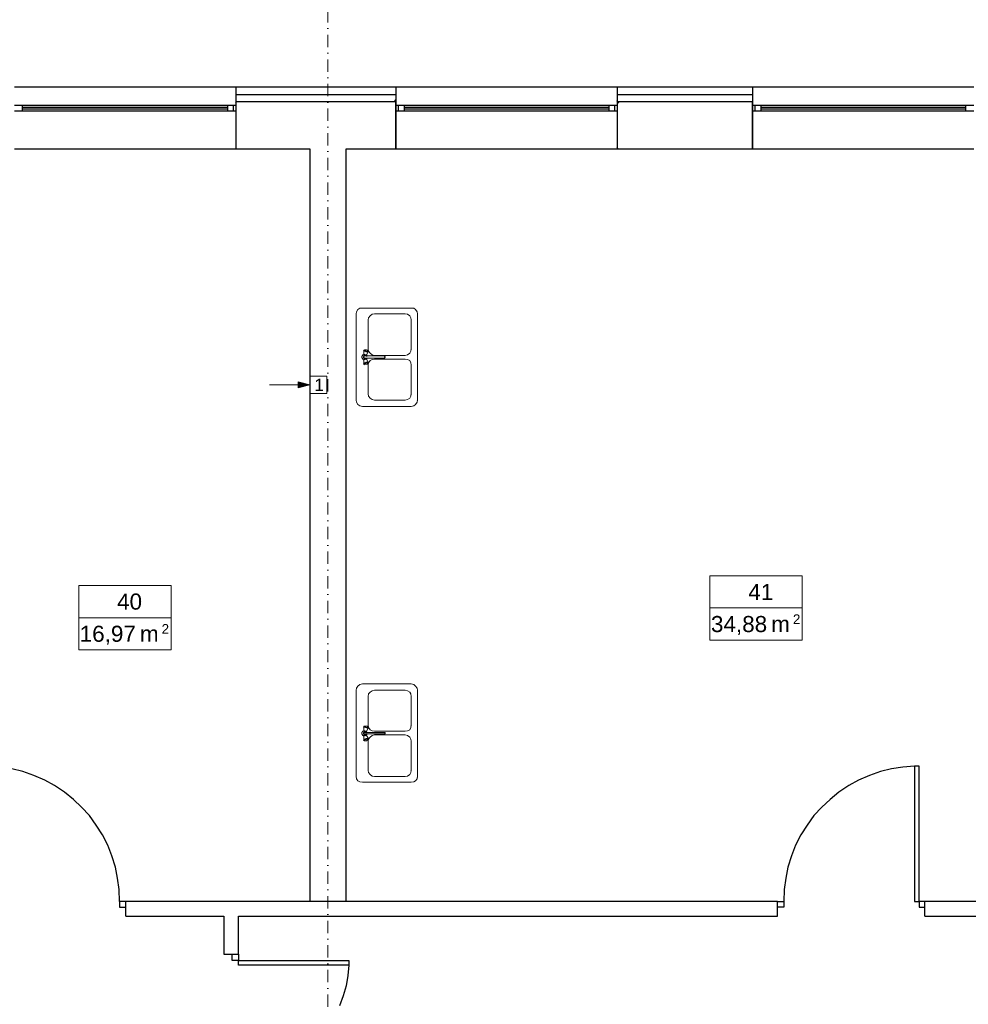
# Model space of a CAD drawing. Header units: millimetres. Extents: x -25785 to 64215, y 1802 to 45092.
# Tile 49 of 53: x 36799 to 44510, y 28570 to 36576. Entities that reach past the tile are written whole.
import ezdxf
from ezdxf.enums import TextEntityAlignment as Align

# ---------------------------------------------------------------- set-up
doc = ezdxf.new("R2010")
doc.units = ezdxf.units.MM
doc.header["$MEASUREMENT"] = 0
doc.linetypes.add('DASHDOTX2', pattern=[2, 1, -0.5, 0, -0.5])
for name, color, linetype, lineweight in [('2D - Rysunki i Obrazki_Nr_pióra__4', 84, 'Continuous', 13), ('GA Opis pomieszczeń', 7, 'Continuous', 15), ('Osie', 6, 'DASHDOTX2', 15), ('went grawita', 150, 'Continuous', 13)]:
    doc.layers.add(name, color=color, linetype=linetype, lineweight=lineweight)
for name, color, linetype in [('Cienka', 8, 'Continuous'), ('Stolarka', 4, 'Continuous'), ('Ściany', 2, 'Continuous')]:
    doc.layers.add(name, color=color, linetype=linetype)
doc.styles.add('ARIAL', font='arial.ttf')
doc.styles.add('GENERATED_STYLE_1', font='arial.ttf')
doc.linetypes.add('BATTING', pattern='A,0.0001,-0.1,[134,ltypeshp.shx,S=0.1,R=0,X=-0.1,Y=0],-0.2,[134,ltypeshp.shx,S=0.1,R=180,X=0.1,Y=0],-0.1', length=0.4001)

# ---------------------------------------------------------------- blocks, each defined once
blk = doc.blocks.new('opis_pom')
for p, q in [((-57.55, 20), (-0.17, 20)), ((-57.55, -20), (-57.55, 20)), ((-57.55, -20), (-0.17, -20))]:
    blk.add_line(p, q)
at = {"ltscale": 10}
for p, q in [((-0.17, -20), (-0.17, 20)), ((-57.55, 0), (-0.17, 0))]:
    blk.add_line(p, q, dxfattribs=at)
at = {"ltscale": 20, "style": 'ARIAL'}
for s, height, p in [('2', 6, (-1.36, -4)), ('m', 10, (-7.86, -5))]:
    blk.add_text(s, height=height, dxfattribs=at).set_placement(p, align=Align.TOP_RIGHT)
at = {"ltscale": 10, "width": 0.7}
blk.add_attdef('NUMER_POM', text='', height=10, dxfattribs=at).set_placement((-80.09, 2), align=Align.BOTTOM_RIGHT)
blk.add_attdef('POWIERZCHNIA', text='', height=10, dxfattribs=at).set_placement((-103.39, -5), align=Align.TOP_LEFT)

msp = doc.modelspace()

# ---------------------------------------------------------------- hatches: boundary and pattern name
at = {"layer": 'went grawita', "linetype": 'Continuous'}
msp.add_hatch(color=256, dxfattribs=at).paths.add_polyline_path([(39156.51865, 33607.61753), (39063.2174, 33632.61753), (39063.2174, 33582.61753)])

# ---------------------------------------------------------------- linework, layer by layer
at = {"layer": '2D - Rysunki i Obrazki_Nr_pióra__4', "linetype": 'Continuous', "flags": 128}
for points in [[(39537.35683, 34201.88993), (39533.57367, 34184.99182)], [(39546.1842, 34218.85111), (39537.35683, 34201.88993)], [(39563.20842, 34231.52469), (39546.1842, 34218.85111)], [(39584.01581, 34231.52469), (39563.20842, 34231.52469)], [(39981.87821, 34231.52469), (39584.01581, 34231.52469)], [(40003.31612, 34231.52469), (39981.87821, 34231.52469)], [(40015.92665, 34218.85111), (40003.31612, 34231.52469)], [(40028.53719, 34201.88993), (40015.92665, 34218.85111)], [(40032.95087, 34184.99182), (40028.53719, 34201.88993)], [(39533.57367, 34184.99182), (39533.57367, 33482.20667)], [(39635.08848, 34151.06948), (39630.67479, 34134.17136)], [(39630.67479, 34134.17136), (39630.67479, 33897.09329)], [(39647.69901, 34168.03065), (39635.08848, 34151.06948)], [(39664.72324, 34180.70423), (39647.69901, 34168.03065)], [(39681.74746, 34184.99182), (39664.72324, 34180.70423)], [(39931.43606, 34184.99182), (39681.74746, 34184.99182)], [(39952.24345, 34180.70423), (39931.43606, 34184.99182)], [(39969.26767, 34168.03065), (39952.24345, 34180.70423)], [(39977.46452, 34151.06948), (39969.26767, 34168.03065)], [(39981.87821, 34134.17136), (39977.46452, 34151.06948)], [(39981.87821, 33897.09329), (39981.87821, 34134.17136)], [(40032.95087, 33482.20667), (40032.95087, 34184.99182)], [(39596.62634, 33888.64423), (39592.21266, 33884.35665)], [(39601.04003, 33892.86876), (39596.62634, 33888.64423)], [(39596.62634, 33888.64423), (39601.04003, 33892.86876)], [(39596.62634, 33888.64423), (39596.62634, 33884.35665)], [(39596.62634, 33859.00947), (39596.62634, 33888.64423)], [(39596.62634, 33884.35665), (39601.04003, 33884.35665)], [(39605.45372, 33892.86876), (39601.04003, 33892.86876)], [(39601.04003, 33892.86876), (39601.04003, 33888.64423)], [(39601.04003, 33888.64423), (39605.45372, 33888.64423)], [(39601.04003, 33884.35665), (39605.45372, 33880.13212)], [(39609.23688, 33892.86876), (39605.45372, 33892.86876)], [(39605.45372, 33888.64423), (39605.45372, 33884.35665)], [(39605.45372, 33884.35665), (39609.23688, 33884.35665)], [(39605.45372, 33880.13212), (39609.23688, 33880.13212)], [(39613.65057, 33892.86876), (39609.23688, 33892.86876)], [(39609.23688, 33884.35665), (39613.65057, 33880.13212)], [(39609.23688, 33880.13212), (39613.65057, 33875.90759)], [(39618.06425, 33892.86876), (39613.65057, 33892.86876)], [(39613.65057, 33880.13212), (39621.84741, 33880.13212)], [(39613.65057, 33875.90759), (39621.84741, 33875.90759)], [(39621.84741, 33888.64423), (39618.06425, 33892.86876)], [(39618.06425, 33850.49736), (39635.08848, 33880.13212)], [(39626.2611, 33888.64423), (39621.84741, 33888.64423)], [(39621.84741, 33880.13212), (39626.2611, 33880.13212)], [(39621.84741, 33875.90759), (39626.2611, 33875.90759)], [(39630.67479, 33884.35665), (39626.2611, 33888.64423)], [(39630.67479, 33884.35665), (39626.2611, 33880.13212)], [(39630.67479, 33884.35665), (39626.2611, 33880.13212)], [(39626.2611, 33880.13212), (39630.67479, 33880.13212)], [(39630.67479, 33880.13212), (39626.2611, 33875.90759)], [(39626.2611, 33875.90759), (39630.67479, 33875.90759)], [(39630.67479, 33897.09329), (39635.08848, 33880.13212)], [(39630.67479, 33880.13212), (39630.67479, 33884.35665)], [(39635.08848, 33880.13212), (39630.67479, 33884.35665)], [(39635.08848, 33880.13212), (39630.67479, 33875.90759)], [(39630.67479, 33875.90759), (39635.08848, 33875.90759)], [(39635.08848, 33880.13212), (39647.69901, 33863.234)], [(39635.08848, 33875.90759), (39635.08848, 33880.13212)], [(39969.26767, 33863.234), (39977.46452, 33880.13212)], [(39981.87821, 33897.09329), (39977.46452, 33892.86876)], [(39977.46452, 33880.13212), (39981.87821, 33897.09329)], [(39588.4295, 33850.49736), (39579.60212, 33837.82377)], [(39579.60212, 33837.82377), (39579.60212, 33829.37471)], [(39579.60212, 33829.37471), (39588.4295, 33816.63807)], [(39596.62634, 33854.72189), (39588.4295, 33850.49736)], [(39588.4295, 33816.63807), (39596.62634, 33812.41354)], [(39596.62634, 33854.72189), (39592.21266, 33850.49736)], [(39596.62634, 33842.0483), (39592.21266, 33837.82377)], [(39592.21266, 33837.82377), (39592.21266, 33829.37471)], [(39592.21266, 33829.37471), (39596.62634, 33820.8626)], [(39596.62634, 33812.41354), (39592.21266, 33808.18901)], [(39596.62634, 33859.00947), (39596.62634, 33854.72189)], [(39596.62634, 33846.27283), (39596.62634, 33854.72189)], [(39596.62634, 33854.72189), (39601.04003, 33854.72189)], [(39605.45372, 33846.27283), (39596.62634, 33842.0483)], [(39601.04003, 33842.0483), (39596.62634, 33837.82377)], [(39601.04003, 33842.0483), (39596.62634, 33837.82377)], [(39596.62634, 33837.82377), (39596.62634, 33829.37471)], [(39596.62634, 33837.82377), (39596.62634, 33829.37471)], [(39596.62634, 33829.37471), (39601.04003, 33825.15018)], [(39596.62634, 33829.37471), (39601.04003, 33825.15018)], [(39596.62634, 33820.8626), (39605.45372, 33820.8626)], [(39596.62634, 33816.63807), (39596.62634, 33812.41354)], [(39601.04003, 33812.41354), (39596.62634, 33812.41354)], [(39596.62634, 33812.41354), (39596.62634, 33808.18901)], [(39596.62634, 33808.18901), (39596.62634, 33778.55426)], [(39601.04003, 33854.72189), (39605.45372, 33850.49736)], [(39605.45372, 33850.49736), (39601.04003, 33846.27283)], [(39601.04003, 33842.0483), (39761.82436, 33842.0483)], [(39605.45372, 33842.0483), (39601.04003, 33842.0483)], [(39601.04003, 33825.15018), (39761.82436, 33825.15018)], [(39601.04003, 33825.15018), (39605.45372, 33825.15018)], [(39605.45372, 33816.63807), (39601.04003, 33812.41354)], [(39605.45372, 33816.63807), (39601.04003, 33812.41354)], [(39605.45372, 33787.00331), (39601.04003, 33782.77879)], [(39605.45372, 33850.49736), (39609.23688, 33850.49736)], [(39613.65057, 33842.0483), (39605.45372, 33846.27283)], [(39605.45372, 33820.8626), (39613.65057, 33825.15018)], [(39609.23688, 33816.63807), (39605.45372, 33816.63807)], [(39609.23688, 33787.00331), (39605.45372, 33787.00331)], [(39609.23688, 33850.49736), (39613.65057, 33850.49736)], [(39613.65057, 33816.63807), (39609.23688, 33816.63807)], [(39613.65057, 33791.22784), (39609.23688, 33787.00331)], [(39613.65057, 33842.0483), (39618.06425, 33850.49736)], [(39613.65057, 33850.49736), (39618.06425, 33850.49736)], [(39618.06425, 33850.49736), (39613.65057, 33846.27283)], [(39618.06425, 33850.49736), (39613.65057, 33846.27283)], [(39613.65057, 33825.15018), (39618.06425, 33816.63807)], [(39618.06425, 33816.63807), (39613.65057, 33812.41354)], [(39618.06425, 33816.63807), (39613.65057, 33812.41354)], [(39618.06425, 33816.63807), (39613.65057, 33816.63807)], [(39621.84741, 33791.22784), (39613.65057, 33791.22784)], [(39621.84741, 33787.00331), (39613.65057, 33782.77879)], [(39621.84741, 33842.0483), (39618.06425, 33850.49736)], [(39621.84741, 33842.0483), (39618.06425, 33837.82377)], [(39621.84741, 33825.15018), (39618.06425, 33820.8626)], [(39618.06425, 33816.63807), (39621.84741, 33825.15018)], [(39618.06425, 33816.63807), (39635.08848, 33787.00331)], [(39626.2611, 33791.22784), (39621.84741, 33791.22784)], [(39626.2611, 33787.00331), (39621.84741, 33787.00331)], [(39630.67479, 33791.22784), (39626.2611, 33791.22784)], [(39630.67479, 33787.00331), (39626.2611, 33782.77879)], [(39630.67479, 33787.00331), (39626.2611, 33787.00331)], [(39635.08848, 33791.22784), (39630.67479, 33791.22784)], [(39635.08848, 33787.00331), (39630.67479, 33770.1052)], [(39635.08848, 33787.00331), (39630.67479, 33782.77879)], [(39630.67479, 33782.77879), (39630.67479, 33787.00331)], [(39635.08848, 33787.00331), (39630.67479, 33782.77879)], [(39647.69901, 33803.96449), (39635.08848, 33787.00331)], [(39635.08848, 33787.00331), (39635.08848, 33791.22784)], [(39647.69901, 33863.234), (39664.72324, 33850.49736)], [(39664.72324, 33812.41354), (39647.69901, 33803.96449)], [(39664.72324, 33850.49736), (39681.74746, 33846.27283)], [(39681.74746, 33816.63807), (39664.72324, 33812.41354)], [(39681.74746, 33846.27283), (39931.43606, 33846.27283)], [(39931.43606, 33816.63807), (39681.74746, 33816.63807)], [(39766.23805, 33842.0483), (39757.41067, 33842.0483)], [(39757.41067, 33825.15018), (39766.23805, 33825.15018)], [(39766.23805, 33837.82377), (39761.82436, 33842.0483)], [(39761.82436, 33825.15018), (39766.23805, 33829.37471)], [(39770.02121, 33833.59924), (39766.23805, 33842.0483)], [(39770.02121, 33837.82377), (39766.23805, 33842.0483)], [(39766.23805, 33829.37471), (39766.23805, 33837.82377)], [(39766.23805, 33825.15018), (39770.02121, 33833.59924)], [(39766.23805, 33825.15018), (39770.02121, 33829.37471)], [(39770.02121, 33829.37471), (39770.02121, 33837.82377)], [(39931.43606, 33846.27283), (39952.24345, 33850.49736)], [(39952.24345, 33812.41354), (39931.43606, 33816.63807)], [(39952.24345, 33850.49736), (39969.26767, 33863.234)], [(39969.26767, 33803.96449), (39952.24345, 33812.41354)], [(39977.46452, 33787.00331), (39969.26767, 33803.96449)], [(39981.87821, 33770.1052), (39977.46452, 33787.00331)], [(39596.62634, 33778.55426), (39592.21266, 33774.32973)], [(39596.62634, 33778.55426), (39592.21266, 33774.32973)], [(39601.04003, 33782.77879), (39596.62634, 33778.55426)], [(39596.62634, 33778.55426), (39601.04003, 33774.32973)], [(39601.04003, 33774.32973), (39596.62634, 33770.1052)], [(39605.45372, 33778.55426), (39601.04003, 33778.55426)], [(39601.04003, 33778.55426), (39601.04003, 33774.32973)], [(39601.04003, 33774.32973), (39605.45372, 33774.32973)], [(39609.23688, 33782.77879), (39605.45372, 33782.77879)], [(39605.45372, 33782.77879), (39605.45372, 33778.55426)], [(39605.45372, 33774.32973), (39609.23688, 33774.32973)], [(39613.65057, 33782.77879), (39609.23688, 33782.77879)], [(39609.23688, 33774.32973), (39613.65057, 33774.32973)], [(39613.65057, 33774.32973), (39618.06425, 33774.32973)], [(39618.06425, 33774.32973), (39621.84741, 33774.32973)], [(39621.84741, 33774.32973), (39626.2611, 33778.55426)], [(39630.67479, 33782.77879), (39626.2611, 33778.55426)], [(39626.2611, 33778.55426), (39630.67479, 33778.55426)], [(39630.67479, 33778.55426), (39630.67479, 33782.77879)], [(39630.67479, 33770.1052), (39630.67479, 33533.02713)], [(39981.87821, 33533.02713), (39981.87821, 33770.1052)], [(39533.57367, 33482.20667), (39537.35683, 33465.2455)], [(39537.35683, 33465.2455), (39546.1842, 33448.34738)], [(39630.67479, 33533.02713), (39635.08848, 33516.06596)], [(39635.08848, 33516.06596), (39647.69901, 33499.16784)], [(39647.69901, 33499.16784), (39664.72324, 33486.4312)], [(39664.72324, 33486.4312), (39681.74746, 33482.20667)], [(39681.74746, 33482.20667), (39931.43606, 33482.20667)], [(39931.43606, 33482.20667), (39952.24345, 33486.4312)], [(39952.24345, 33486.4312), (39969.26767, 33499.16784)], [(39969.26767, 33499.16784), (39977.46452, 33516.06596)], [(39981.87821, 33533.02713), (39977.46452, 33528.8026)], [(39977.46452, 33516.06596), (39981.87821, 33533.02713)], [(40015.92665, 33448.34738), (40028.53719, 33465.2455)], [(40032.95087, 33482.20667), (40028.53719, 33477.98214)], [(40028.53719, 33465.2455), (40032.95087, 33482.20667)], [(39546.1842, 33448.34738), (39563.20842, 33435.67379)], [(39563.20842, 33435.67379), (39584.01581, 33431.38621)], [(39584.01581, 33431.38621), (39981.87821, 33431.38621)], [(39981.87821, 33431.38621), (40003.31612, 33435.67379)], [(40003.31612, 33435.67379), (40015.92665, 33448.34738)], [(39546.1842, 31158.08497), (39537.35683, 31141.18685)], [(39563.20842, 31170.82161), (39546.1842, 31158.08497)], [(39584.01581, 31175.04614), (39563.20842, 31170.82161)], [(39981.87821, 31175.04614), (39584.01581, 31175.04614)], [(40003.31612, 31170.82161), (39981.87821, 31175.04614)], [(40015.92665, 31158.08497), (40003.31612, 31170.82161)], [(40028.53719, 31141.18685), (40015.92665, 31158.08497)], [(39537.35683, 31141.18685), (39533.57367, 31124.22568)], [(39533.57367, 31124.22568), (39533.57367, 30421.50359)], [(39635.08848, 31094.59092), (39630.67479, 31073.46827)], [(39630.67479, 31073.46827), (39630.67479, 30840.61474)], [(39647.69901, 31107.32756), (39635.08848, 31094.59092)], [(39664.72324, 31120.00115), (39647.69901, 31107.32756)], [(39681.74746, 31124.22568), (39664.72324, 31120.00115)], [(39931.43606, 31124.22568), (39681.74746, 31124.22568)], [(39952.24345, 31120.00115), (39931.43606, 31124.22568)], [(39969.26767, 31107.32756), (39952.24345, 31120.00115)], [(39977.46452, 31094.59092), (39969.26767, 31107.32756)], [(39981.87821, 31073.46827), (39977.46452, 31094.59092)], [(39981.87821, 30840.61474), (39981.87821, 31073.46827)], [(40032.95087, 31124.22568), (40028.53719, 31141.18685)], [(40032.95087, 30421.50359), (40032.95087, 31124.22568)], [(39596.62634, 30827.94115), (39592.21266, 30823.71662)], [(39596.62634, 30832.16568), (39596.62634, 30827.94115)], [(39601.04003, 30832.16568), (39596.62634, 30827.94115)], [(39596.62634, 30832.16568), (39601.04003, 30832.16568)], [(39596.62634, 30827.94115), (39601.04003, 30823.71662)], [(39596.62634, 30798.30639), (39596.62634, 30827.94115)], [(39605.45372, 30832.16568), (39601.04003, 30832.16568)], [(39601.04003, 30832.16568), (39601.04003, 30827.94115)], [(39601.04003, 30827.94115), (39605.45372, 30827.94115)], [(39601.04003, 30823.71662), (39605.45372, 30823.71662)], [(39609.23688, 30832.16568), (39605.45372, 30832.16568)], [(39605.45372, 30827.94115), (39605.45372, 30823.71662)], [(39605.45372, 30823.71662), (39609.23688, 30819.42904)], [(39605.45372, 30823.71662), (39609.23688, 30823.71662)], [(39613.65057, 30832.16568), (39609.23688, 30832.16568)], [(39609.23688, 30823.71662), (39613.65057, 30823.71662)], [(39618.06425, 30832.16568), (39613.65057, 30832.16568)], [(39613.65057, 30823.71662), (39621.84741, 30819.42904)], [(39621.84741, 30832.16568), (39618.06425, 30832.16568)], [(39626.2611, 30827.94115), (39621.84741, 30832.16568)], [(39630.67479, 30827.94115), (39626.2611, 30827.94115)], [(39630.67479, 30823.71662), (39626.2611, 30819.42904)], [(39630.67479, 30823.71662), (39626.2611, 30819.42904)], [(39630.67479, 30840.61474), (39635.08848, 30819.42904)], [(39630.67479, 30823.71662), (39630.67479, 30827.94115)], [(39630.67479, 30819.42904), (39630.67479, 30823.71662)], [(39635.08848, 30819.42904), (39630.67479, 30823.71662)], [(39981.87821, 30840.61474), (39977.46452, 30836.39021)], [(39977.46452, 30819.42904), (39981.87821, 30840.61474)], [(39588.4295, 30789.79428), (39579.60212, 30781.34522)], [(39579.60212, 30781.34522), (39579.60212, 30768.67163)], [(39579.60212, 30768.67163), (39588.4295, 30755.93499)], [(39596.62634, 30794.08186), (39588.4295, 30789.79428)], [(39588.4295, 30755.93499), (39596.62634, 30751.71046)], [(39596.62634, 30794.08186), (39592.21266, 30789.79428)], [(39596.62634, 30785.56975), (39592.21266, 30777.12069)], [(39592.21266, 30777.12069), (39592.21266, 30768.67163)], [(39592.21266, 30768.67163), (39596.62634, 30764.4471)], [(39596.62634, 30751.71046), (39592.21266, 30747.48593)], [(39596.62634, 30751.71046), (39592.21266, 30747.48593)], [(39596.62634, 30798.30639), (39596.62634, 30794.08186)], [(39596.62634, 30789.79428), (39596.62634, 30794.08186)], [(39596.62634, 30794.08186), (39601.04003, 30794.08186)], [(39605.45372, 30785.56975), (39596.62634, 30785.56975)], [(39601.04003, 30781.34522), (39596.62634, 30777.12069)], [(39601.04003, 30781.34522), (39596.62634, 30777.12069)], [(39596.62634, 30777.12069), (39596.62634, 30768.67163)], [(39596.62634, 30777.12069), (39596.62634, 30768.67163)], [(39596.62634, 30768.67163), (39601.04003, 30768.67163)], [(39596.62634, 30768.67163), (39601.04003, 30764.4471)], [(39596.62634, 30764.4471), (39605.45372, 30760.22257)], [(39596.62634, 30760.22257), (39596.62634, 30751.71046)], [(39601.04003, 30755.93499), (39596.62634, 30751.71046)], [(39596.62634, 30751.71046), (39596.62634, 30717.85117)], [(39601.04003, 30794.08186), (39605.45372, 30789.79428)], [(39605.45372, 30789.79428), (39601.04003, 30785.56975)], [(39601.04003, 30781.34522), (39761.82436, 30781.34522)], [(39605.45372, 30781.34522), (39601.04003, 30781.34522)], [(39601.04003, 30768.67163), (39761.82436, 30768.67163)], [(39601.04003, 30764.4471), (39605.45372, 30768.67163)], [(39605.45372, 30755.93499), (39601.04003, 30751.71046)], [(39605.45372, 30755.93499), (39601.04003, 30755.93499)], [(39605.45372, 30789.79428), (39609.23688, 30789.79428)], [(39613.65057, 30781.34522), (39605.45372, 30785.56975)], [(39605.45372, 30760.22257), (39613.65057, 30768.67163)], [(39609.23688, 30755.93499), (39605.45372, 30755.93499)], [(39609.23688, 30819.42904), (39613.65057, 30819.42904)], [(39609.23688, 30789.79428), (39613.65057, 30789.79428)], [(39613.65057, 30755.93499), (39609.23688, 30755.93499)], [(39613.65057, 30819.42904), (39621.84741, 30815.20451)], [(39613.65057, 30785.56975), (39618.06425, 30789.79428)], [(39613.65057, 30789.79428), (39618.06425, 30789.79428)], [(39618.06425, 30789.79428), (39613.65057, 30785.56975)], [(39618.06425, 30789.79428), (39613.65057, 30785.56975)], [(39613.65057, 30764.4471), (39618.06425, 30755.93499)], [(39618.06425, 30755.93499), (39613.65057, 30751.71046)], [(39618.06425, 30755.93499), (39613.65057, 30751.71046)], [(39618.06425, 30755.93499), (39613.65057, 30755.93499)], [(39618.06425, 30789.79428), (39635.08848, 30819.42904)], [(39621.84741, 30781.34522), (39618.06425, 30789.79428)], [(39621.84741, 30781.34522), (39618.06425, 30777.12069)], [(39621.84741, 30768.67163), (39618.06425, 30764.4471)], [(39618.06425, 30755.93499), (39621.84741, 30768.67163)], [(39618.06425, 30755.93499), (39635.08848, 30730.58781)], [(39621.84741, 30819.42904), (39626.2611, 30819.42904)], [(39621.84741, 30815.20451), (39626.2611, 30815.20451)], [(39626.2611, 30819.42904), (39630.67479, 30819.42904)], [(39626.2611, 30815.20451), (39630.67479, 30815.20451)], [(39635.08848, 30819.42904), (39630.67479, 30815.20451)], [(39630.67479, 30815.20451), (39635.08848, 30815.20451)], [(39635.08848, 30819.42904), (39647.69901, 30802.53092)], [(39635.08848, 30815.20451), (39635.08848, 30819.42904)], [(39647.69901, 30743.2614), (39635.08848, 30726.30023)], [(39647.69901, 30802.53092), (39664.72324, 30794.08186)], [(39664.72324, 30755.93499), (39647.69901, 30743.2614)], [(39664.72324, 30794.08186), (39681.74746, 30789.79428)], [(39681.74746, 30760.22257), (39664.72324, 30755.93499)], [(39681.74746, 30789.79428), (39931.43606, 30789.79428)], [(39931.43606, 30760.22257), (39681.74746, 30760.22257)], [(39766.23805, 30781.34522), (39757.41067, 30781.34522)], [(39757.41067, 30768.67163), (39766.23805, 30764.4471)], [(39766.23805, 30777.12069), (39761.82436, 30781.34522)], [(39761.82436, 30768.67163), (39766.23805, 30768.67163)], [(39770.02121, 30772.89616), (39766.23805, 30781.34522)], [(39770.02121, 30777.12069), (39766.23805, 30781.34522)], [(39766.23805, 30768.67163), (39766.23805, 30777.12069)], [(39766.23805, 30764.4471), (39770.02121, 30772.89616)], [(39766.23805, 30768.67163), (39770.02121, 30768.67163)], [(39770.02121, 30768.67163), (39770.02121, 30777.12069)], [(39931.43606, 30789.79428), (39952.24345, 30794.08186)], [(39952.24345, 30755.93499), (39931.43606, 30760.22257)], [(39952.24345, 30794.08186), (39969.26767, 30802.53092)], [(39969.26767, 30743.2614), (39952.24345, 30755.93499)], [(39969.26767, 30802.53092), (39977.46452, 30819.42904)], [(39977.46452, 30726.30023), (39969.26767, 30743.2614)], [(39596.62634, 30717.85117), (39592.21266, 30713.62664)], [(39601.04003, 30722.0757), (39596.62634, 30722.0757)], [(39596.62634, 30722.0757), (39596.62634, 30717.85117)], [(39601.04003, 30717.85117), (39596.62634, 30713.62664)], [(39596.62634, 30717.85117), (39601.04003, 30713.62664)], [(39605.45372, 30726.30023), (39601.04003, 30722.0757)], [(39605.45372, 30717.85117), (39601.04003, 30717.85117)], [(39601.04003, 30717.85117), (39601.04003, 30713.62664)], [(39601.04003, 30713.62664), (39605.45372, 30713.62664)], [(39609.23688, 30726.30023), (39605.45372, 30726.30023)], [(39609.23688, 30722.0757), (39605.45372, 30722.0757)], [(39605.45372, 30722.0757), (39605.45372, 30717.85117)], [(39605.45372, 30713.62664), (39609.23688, 30713.62664)], [(39613.65057, 30730.58781), (39609.23688, 30726.30023)], [(39613.65057, 30726.30023), (39609.23688, 30722.0757)], [(39609.23688, 30713.62664), (39613.65057, 30713.62664)], [(39621.84741, 30730.58781), (39613.65057, 30730.58781)], [(39621.84741, 30726.30023), (39613.65057, 30726.30023)], [(39613.65057, 30713.62664), (39618.06425, 30713.62664)], [(39618.06425, 30713.62664), (39621.84741, 30717.85117)], [(39626.2611, 30730.58781), (39621.84741, 30730.58781)], [(39626.2611, 30726.30023), (39621.84741, 30726.30023)], [(39621.84741, 30717.85117), (39626.2611, 30717.85117)], [(39630.67479, 30730.58781), (39626.2611, 30730.58781)], [(39630.67479, 30726.30023), (39626.2611, 30722.0757)], [(39630.67479, 30726.30023), (39626.2611, 30726.30023)], [(39626.2611, 30717.85117), (39630.67479, 30722.0757)], [(39630.67479, 30722.0757), (39626.2611, 30717.85117)], [(39630.67479, 30722.0757), (39626.2611, 30717.85117)], [(39635.08848, 30730.58781), (39630.67479, 30726.30023)], [(39635.08848, 30730.58781), (39630.67479, 30730.58781)], [(39635.08848, 30726.30023), (39630.67479, 30709.40211)], [(39630.67479, 30722.0757), (39630.67479, 30726.30023)], [(39635.08848, 30726.30023), (39630.67479, 30722.0757)], [(39630.67479, 30709.40211), (39630.67479, 30472.32404)], [(39635.08848, 30726.30023), (39635.08848, 30730.58781)], [(39981.87821, 30709.40211), (39977.46452, 30726.30023)], [(39981.87821, 30472.32404), (39981.87821, 30709.40211)], [(39630.67479, 30472.32404), (39635.08848, 30455.42593)], [(39635.08848, 30455.42593), (39647.69901, 30438.46476)], [(39647.69901, 30438.46476), (39664.72324, 30425.72812)], [(39664.72324, 30425.72812), (39681.74746, 30421.50359)], [(39931.43606, 30421.50359), (39952.24345, 30425.72812)], [(39952.24345, 30425.72812), (39969.26767, 30438.46476)], [(39969.26767, 30438.46476), (39977.46452, 30455.42593)], [(39981.87821, 30472.32404), (39977.46452, 30468.09951)], [(39977.46452, 30455.42593), (39981.87821, 30472.32404)], [(39533.57367, 30421.50359), (39537.35683, 30404.60547)], [(39537.35683, 30404.60547), (39546.1842, 30387.6443)], [(39546.1842, 30387.6443), (39563.20842, 30379.19524)], [(39563.20842, 30379.19524), (39584.01581, 30374.97071)], [(39584.01581, 30374.97071), (39981.87821, 30374.97071)], [(39681.74746, 30421.50359), (39931.43606, 30421.50359)], [(39981.87821, 30374.97071), (40003.31612, 30379.19524)], [(40003.31612, 30379.19524), (40015.92665, 30387.6443)], [(40015.92665, 30387.6443), (40028.53719, 30404.60547)], [(40032.95087, 30421.50359), (40028.53719, 30417.27906)], [(40028.53719, 30404.60547), (40032.95087, 30421.50359)]]:
    msp.add_lwpolyline(points, dxfattribs=at)
at = {"layer": 'Cienka', "linetype": 'BATTING', "ltscale": 150}
for p, q in [((38555.62663, 35967.17575), (39855.14232, 35967.17575)), ((41654.03522, 35967.17575), (42754.93497, 35967.17575))]:
    msp.add_line(p, q, dxfattribs=at)
at = {"layer": 'Cienka', "linetype": 'Continuous', "flags": 128}
for points in [[(39855.14232, 36026.44527), (38555.62663, 36026.44527)], [(42754.93497, 36026.44527), (41654.03522, 36026.44527)]]:
    msp.add_lwpolyline(points, dxfattribs=at)
at = {"layer": 'Osie', "ltscale": 100}
msp.add_line((39304.69245, 41255.70129), (39304.69245, 15638.42236), dxfattribs=at)
at = {"layer": 'Stolarka', "linetype": 'Continuous', "flags": 128}
for points in [[(38555.62663, 36026.44527), (36756.10321, 36026.44527)], [(38555.62663, 36026.44527), (38555.62663, 35526.94196)], [(39855.14232, 36026.44527), (39855.14232, 35526.94196)], [(41654.03522, 36026.44527), (39855.14232, 36026.44527)], [(41654.03522, 36026.44527), (41654.03522, 35526.94196)], [(42754.93497, 36026.44527), (42754.93497, 35526.94196)], [(44553.82787, 36026.44527), (42754.93497, 36026.44527)], [(38555.62663, 35878.27148), (36756.10321, 35878.27148)], [(36819.78641, 35878.27148), (36819.78641, 35831.7386)], [(38487.52974, 35878.27148), (38487.52974, 35831.7386)], [(38534.18872, 35878.27148), (38534.18872, 35831.7386)], [(38555.62663, 35903.68171), (38559.40979, 35907.90624)], [(38555.62663, 35907.90624), (38555.62663, 35526.94196)], [(39846.31495, 35907.90624), (39855.14232, 35924.86741)], [(39855.14232, 35526.94196), (39855.14232, 35907.90624)], [(41654.03522, 35878.27148), (39855.14232, 35878.27148)], [(39875.94971, 35878.27148), (39875.94971, 35831.7386)], [(39922.60869, 35878.27148), (39922.60869, 35831.7386)], [(41586.56885, 35878.27148), (41586.56885, 35831.7386)], [(41633.22784, 35878.27148), (41633.22784, 35831.7386)], [(41658.44891, 35907.90624), (41654.03522, 35916.3553)], [(41654.03522, 35891.00812), (41671.05944, 35907.90624)], [(41654.03522, 35907.90624), (41654.03522, 35526.94196)], [(42754.93497, 35526.94196), (42754.93497, 35907.90624)], [(44553.82787, 35878.27148), (42754.93497, 35878.27148)], [(42775.74236, 35878.27148), (42775.74236, 35831.7386)], [(42822.40134, 35878.27148), (42822.40134, 35831.7386)], [(44486.36151, 35878.27148), (44486.36151, 35831.7386)], [(38555.62663, 35831.7386), (36756.10321, 35831.7386)], [(38487.52974, 35861.37336), (36819.78641, 35861.37336)], [(38487.52974, 35848.63672), (36819.78641, 35848.63672)], [(41654.03522, 35831.7386), (39855.14232, 35831.7386)], [(41586.56885, 35861.37336), (39922.60869, 35861.37336)], [(41586.56885, 35848.63672), (39922.60869, 35848.63672)], [(44553.82787, 35831.7386), (42754.93497, 35831.7386)], [(44486.36151, 35861.37336), (42822.40134, 35861.37336)], [(44486.36151, 35848.63672), (42822.40134, 35848.63672)], [(36756.10321, 35526.94196), (38555.62663, 35526.94196)], [(39855.14232, 35526.94196), (41654.03522, 35526.94196)], [(41662.86259, 35526.94196), (41654.03522, 35535.39102)], [(42754.93497, 35526.94196), (44553.82787, 35526.94196)], [(44071.47489, 30506.18333), (43978.15692, 30497.73427)], [(44109.30649, 30506.18333), (44071.47489, 30506.18333)], [(44071.47489, 30506.18333), (44071.47489, 29405.53579)], [(44109.30649, 29405.53579), (44109.30649, 30506.18333)], [(36824.2001, 30463.87499), (36735.29583, 30484.99763)], [(36913.10438, 30429.95264), (36824.2001, 30463.87499)], [(37002.00865, 30391.86883), (36913.10438, 30429.95264)], [(43707.03041, 30429.95264), (43618.12613, 30391.86883)], [(43795.93468, 30463.87499), (43707.03041, 30429.95264)], [(43884.83896, 30484.99763), (43795.93468, 30463.87499)], [(43978.15692, 30497.73427), (43884.83896, 30484.99763)], [(37082.08555, 30349.56048), (37002.00865, 30391.86883)], [(37162.79298, 30294.51549), (37082.08555, 30349.56048)], [(43538.04923, 30349.56048), (43457.3418, 30294.51549)], [(43618.12613, 30391.86883), (43538.04923, 30349.56048)], [(37234.67303, 30235.24598), (37162.79298, 30294.51549)], [(43457.3418, 30294.51549), (43385.46175, 30235.24598)], [(37302.1394, 30171.75193), (37234.67303, 30235.24598)], [(43385.46175, 30235.24598), (43317.99539, 30171.75193)], [(37365.8226, 30104.03335), (37302.1394, 30171.75193)], [(37420.67843, 30027.80267), (37365.8226, 30104.03335)], [(43254.31218, 30104.03335), (43199.45635, 30027.80267)], [(43317.99539, 30171.75193), (43254.31218, 30104.03335)], [(37471.7511, 29947.4105), (37420.67843, 30027.80267)], [(43199.45635, 30027.80267), (43148.38368, 29947.4105)], [(37513.9964, 29862.73076), (37471.7511, 29947.4105)], [(43148.38368, 29947.4105), (43106.13839, 29862.73076)], [(37548.04484, 29778.05101), (37513.9964, 29862.73076)], [(43106.13839, 29862.73076), (43072.08994, 29778.05101)], [(37577.6796, 29684.9222), (37548.04484, 29778.05101)], [(43072.08994, 29778.05101), (43042.45518, 29684.9222)], [(37594.70382, 29596.01793), (37577.6796, 29684.9222)], [(43042.45518, 29684.9222), (43026.06149, 29596.01793)], [(37607.31436, 29502.88912), (37594.70382, 29596.01793)], [(43026.06149, 29596.01793), (43012.82043, 29502.88912)], [(37611.09752, 29405.53579), (37607.31436, 29502.88912)], [(43012.82043, 29502.88912), (43009.03727, 29405.53579)], [(37662.17019, 29405.53579), (37611.09752, 29405.53579)], [(37611.09752, 29405.53579), (37611.09752, 29358.93986)], [(42957.9646, 29405.53579), (43009.03727, 29405.53579)], [(43009.03727, 29405.53579), (43009.03727, 29358.93986)], [(44071.47489, 29405.53579), (44109.30649, 29405.53579)], [(44155.96547, 29405.53579), (44109.30649, 29405.53579)], [(44109.30649, 29405.53579), (44109.30649, 29358.93986)], [(37611.09752, 29358.93986), (37662.17019, 29358.93986)], [(43009.03727, 29358.93986), (42957.9646, 29358.93986)], [(44109.30649, 29358.93986), (44155.96547, 29358.93986)], [(38525.65592, 28927.19748), (38525.65592, 28977.97558)], [(38576.43402, 28927.19748), (38525.65592, 28927.19748)], [(38576.43402, 28977.97558), (38576.43402, 28927.15512)], [(38576.43402, 28977.97558), (38576.43402, 28927.19748)], [(38576.43402, 28927.19748), (39473.87966, 28927.19748)], [(38576.43402, 28889.06618), (38576.43402, 28927.19748)], [(38576.43402, 28893.29583), (38576.43402, 28927.15512)], [(39473.87966, 28927.19748), (39473.87966, 28889.06618)], [(39473.87966, 28889.06618), (38576.43402, 28889.06618)], [(39473.87966, 28889.06618), (39465.43255, 28804.4042)], [(39465.43255, 28804.4042), (39452.73802, 28719.74222)], [(39452.73802, 28719.74222), (39427.34898, 28639.32765)], [(39427.34898, 28639.32765), (39397.71251, 28558.86536)]]:
    msp.add_lwpolyline(points, dxfattribs=at)
at = {"layer": 'went grawita', "linetype": 'Continuous'}
for p, q in [((39156.51865, 33607.61753), (39063.2174, 33632.61753)), ((39063.2174, 33582.61753), (39063.2174, 33632.61753)), ((39156.51865, 33537.61753), (39156.51865, 33677.61753)), ((39156.51865, 33677.61753), (39296.51865, 33677.61753)), ((39296.51865, 33677.61753), (39296.51865, 33537.61753)), ((38828.82654, 33607.61753), (39063.2174, 33607.61753)), ((39156.51865, 33607.61753), (39063.2174, 33582.61753)), ((39296.51865, 33537.61753), (39156.51865, 33537.61753))]:
    msp.add_line(p, q, dxfattribs=at)
at = {"layer": 'Ściany', "linetype": 'Continuous', "flags": 128}
for points in [[(39855.14232, 35907.90624), (38555.62663, 35907.90624)], [(42754.93497, 35907.90624), (41654.03522, 35907.90624)], [(38555.62663, 35526.94196), (39156.51865, 35526.94196)], [(39156.51865, 35526.94196), (39156.51865, 32178.34035)], [(39452.86624, 32178.34035), (39452.86624, 35526.94196)], [(39452.86624, 35526.94196), (39855.14232, 35526.94196)], [(41654.03522, 35526.94196), (42754.93497, 35526.94196)], [(39156.51865, 32178.34035), (39156.51865, 30895.65972)], [(39452.86624, 30895.65972), (39452.86624, 32178.34035)], [(39156.51865, 30895.65972), (39156.51865, 29405.53579)], [(39452.86624, 29405.53579), (39452.86624, 30895.65972)], [(37662.17019, 29286.99675), (37662.17019, 29405.53579)], [(42957.9646, 29405.53579), (37662.17019, 29405.53579)], [(42957.9646, 29286.99675), (42957.9646, 29405.53579)], [(44155.96547, 29286.99675), (44155.96547, 29405.53579)], [(45155.35042, 29405.53579), (44155.96547, 29405.53579)], [(37662.17019, 29286.99675), (38457.89498, 29286.99675)], [(38457.89498, 29286.99675), (38457.89498, 28977.97558)], [(38576.43402, 28977.97558), (38576.43402, 29286.99675)], [(38576.43402, 29286.99675), (42957.9646, 29286.99675)], [(44155.96547, 29286.99675), (45155.35042, 29286.99675)], [(38457.89498, 28977.97558), (38576.43402, 28977.97558)]]:
    msp.add_lwpolyline(points, dxfattribs=at)

# ---------------------------------------------------------------- block references
at = {"layer": 'GA Opis pomieszczeń'}
ref = msp.add_blockref('opis_pom', (43162.36231, 31792.70782), dxfattribs=dict(at, xscale=13.07591999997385, yscale=13.07592000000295, zscale=13.07592000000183))
ref.add_attrib('NUMER_POM', '41', dxfattribs={"layer": '0', "ltscale": 10, "height": 130.7592, "style": 'ARIAL'}).set_placement((42924.70191, 31818.85966), align=Align.BOTTOM_RIGHT)
ref.add_attrib('POWIERZCHNIA', '34,88', dxfattribs={"layer": '0', "ltscale": 10, "height": 130.7592, "style": 'ARIAL'}).set_placement((42874.69207, 31727.32822), align=Align.TOP_RIGHT)
ref = msp.add_blockref('opis_pom', (38030.89132, 31713.75141), dxfattribs=dict(at, xscale=13.07591999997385, yscale=13.07592000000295, zscale=13.07592000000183))
ref.add_attrib('NUMER_POM', '40', dxfattribs={"layer": '0', "ltscale": 10, "height": 130.7592, "style": 'ARIAL'}).set_placement((37793.23091, 31739.90325), align=Align.BOTTOM_RIGHT)
ref.add_attrib('POWIERZCHNIA', '16,97', dxfattribs={"layer": '0', "ltscale": 10, "height": 130.7592, "style": 'ARIAL'}).set_placement((37743.22108, 31648.37181), align=Align.TOP_RIGHT)

# ---------------------------------------------------------------- texts
at = {"layer": 'went grawita', "linetype": 'Continuous', "insert": (39193.74778, 33606.33719), "char_height": 100, "attachment_point": 4, "style": 'GENERATED_STYLE_1'}
msp.add_mtext('\\A1;1', dxfattribs=at)

doc.saveas('drawing.dxf')
